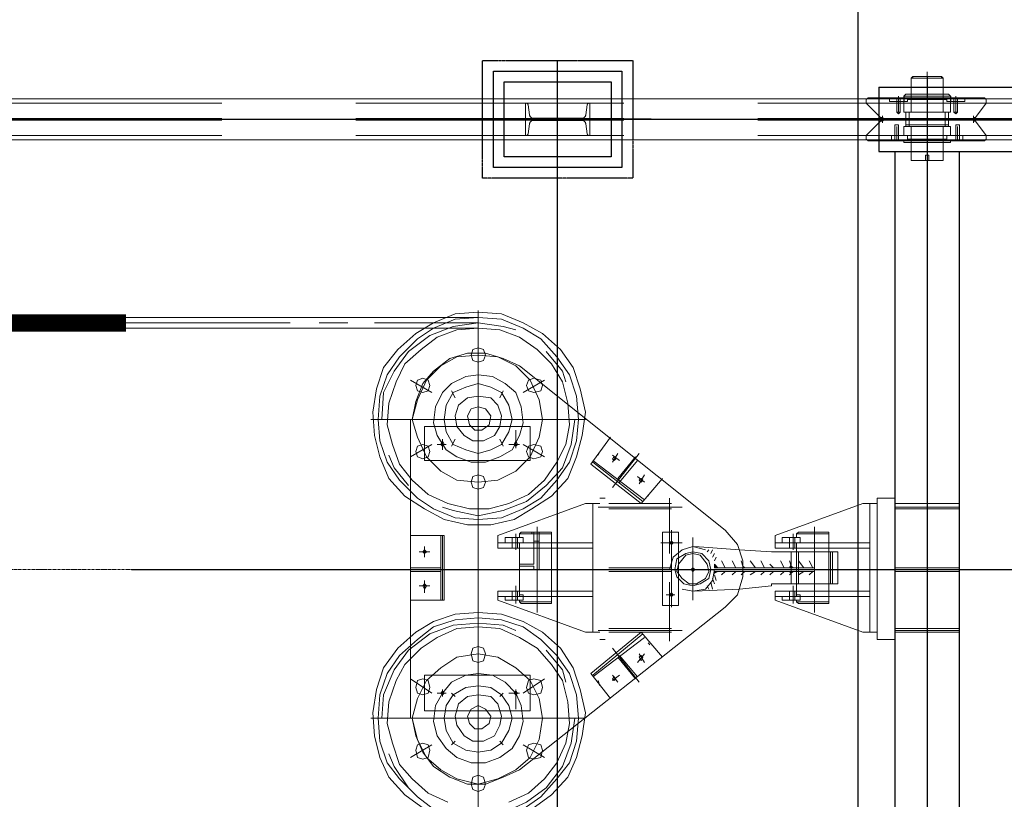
# Model space of a CAD drawing. Header units: inches. Extents: x -204116 to 930598, y -391373 to 256461.
# Tile 72 of 95: x -143268 to -140972, y 249246 to 251064. Entities that reach past the tile are written whole.
import ezdxf
from ezdxf.lldxf.tags import DXFTag

# ---------------------------------------------------------------- set-up
doc = ezdxf.new("R2010")
doc.units = ezdxf.units.IN
doc.header["$LTSCALE"] = 10
doc.header["$MEASUREMENT"] = 0
for name, pattern in [('CENTER', [2, 1.25, -0.25, 0.25, -0.25]), ('HIDDEN', [0.375, 0.25, -0.125]), ('PHANTOM', [2.5, 1.25, -0.25, 0.25, -0.25, 0.25, -0.25]), ('PHANTOM2', [1.25, 0.625, -0.125, 0.125, -0.125, 0.125, -0.125])]:
    doc.linetypes.add(name, pattern=pattern)
doc.layers.add('cen', color=2, linetype='CENTER2', lineweight=25)
doc.layers.add('P', color=5, linetype='PHANTOM2', lineweight=9)
doc.layers.add('FDN', color=8, linetype='PHANTOM')
doc.layers.add('H', color=3, linetype='HIDDEN')
tags = doc.linetypes.add('CENTER2', pattern=[1.125, 0.75, -0.125, 0.125, -0.125]).pattern_tags.tags
tags[10:11] = [DXFTag(74, 4), DXFTag(75, 0), DXFTag(340, '0'), DXFTag(46, 1.0), DXFTag(50, 0.0), DXFTag(44, 0.0), DXFTag(45, 0.0)]
tags[8:9] = [DXFTag(74, 4), DXFTag(75, 0), DXFTag(340, '0'), DXFTag(46, 1.0), DXFTag(50, 0.0), DXFTag(44, 0.0), DXFTag(45, 0.0)]
tags[6:7] = [DXFTag(74, 4), DXFTag(75, 0), DXFTag(340, '0'), DXFTag(46, 1.0), DXFTag(50, 0.0), DXFTag(44, 0.0), DXFTag(45, 0.0)]
tags[4:5] = [DXFTag(74, 4), DXFTag(75, 0), DXFTag(340, '0'), DXFTag(46, 1.0), DXFTag(50, 0.0), DXFTag(44, 0.0), DXFTag(45, 0.0)]

# ---------------------------------------------------------------- blocks, each defined once
blk = doc.blocks.new('TakeUp Plan')
at = {"layer": 'H', "linetype": 'Continuous'}
for points in [[(-1125.9, 4.2), (-1134.2, 4.2), (-1134.2, 12.5)], [(-954.9, 4.2), (-954.9, 12.5), (-959.1, 4.2)], [(-1125.9, -4.2), (-1134.2, -4.2), (-1134.2, -8.3)], [(-954.9, -4.2), (-954.9, -8.3), (-959.1, -4.2)]]:
    blk.add_hatch(color=0, dxfattribs=at).paths.add_polyline_path(points)
for p, q in [((-750.6, 1125, -2), (713, 1125, -2)), ((-750.6, 1125, -2), (-750.6, 975, -2)), ((-692.2, 1104.2, -2), (-692.2, 1091.7, -2)), ((-583.8, 1104.2, -2), (-583.8, 1091.7, -2)), ((-750.6, 975, -2), (713, 975, -2)), ((-713, 975, -2), (-713, -975, -2)), ((-563, 975, -2), (-563, -975, -2))]:
    blk.add_line(p, q)
at = {"color": 1}
blk.add_line((-1281.3, 1050, -2), (-1717.9, 1050, -2), dxfattribs=at)
at = {"color": 2, "elevation": -2}
blk.add_lwpolyline([(-1349.6, 937.5), (-1649.6, 937.5), (-1649.6, 1162.5), (-1349.6, 1162.5)], close=True, dxfattribs=at)
at = {"elevation": -2}
blk.add_lwpolyline([(-1374.6, 962.5), (-1624.6, 962.5), (-1624.6, 1137.5), (-1374.6, 1137.5)], close=True, dxfattribs=at)
at = {"layer": 'cen', "linetype": 'CENTER', "ltscale": 500}
for p, q in [((-1499.6, -1187.5, -2), (-1499.6, 1187.5, -2)), ((-638, 1150.1, -2), (-638, -1125, -2)), ((-5720.6, 1050, -2), (1175.4, 1050, -2))]:
    blk.add_line(p, q, dxfattribs=at)
at = {"layer": 'FDN', "ltscale": 0.03, "elevation": -2}
blk.add_lwpolyline([(-1324.6, 912.5), (-1674.6, 912.5), (-1674.6, 1187.5), (-1324.6, 1187.5)], close=True, dxfattribs=at)
at = {"layer": 'P', "color": 0, "linetype": 'Continuous', "elevation": -2}
for points in [[(-604.6, 1150.1), (-604.6, 1145.9), (-675.5, 1145.9), (-671.4, 1150.1), (-604.6, 1150.1)], [(-671.4, 1150.1), (-671.4, 1145.9), (-600.5, 1145.9), (-604.6, 1150.1), (-671.4, 1150.1)], [(-638, 1160.5), (-638, 939.5)], [(-638, 943.7), (-638, 1156.3)], [(-675.5, 1066.7), (-675.5, 1145.9)], [(-600.5, 1066.7), (-600.5, 1145.9)], [(-704.7, 1104.2), (-704.7, 1070.8)], [(-704.7, 1104.2), (-704.7, 1087.5)], [(-692.2, 1104.2), (-692.2, 1104.2), (-688, 1108.4)], [(-692.2, 1104.2), (-638, 1104.2)], [(-675.5, 1108.4), (-688, 1108.4)], [(-675.5, 1108.4), (-675.5, 1108.4), (-638, 1108.4)], [(-675.5, 1104.2), (-675.5, 1104.2), (-675.5, 1108.4), (-675.5, 1104.2), (-675.5, 1100), (-675.5, 1100), (-675.5, 1095.9)], [(-638, 1120.9), (-638, 983.3)], [(-638, 1120.9), (-638, 1075)], [(-638, 1120.9), (-638, 983.3)], [(-638, 1120.9), (-638, 1075)], [(-600.5, 1108.4), (-600.5, 1108.4), (-638, 1108.4)], [(-583.8, 1104.2), (-638, 1104.2)], [(-600.5, 1104.2), (-600.5, 1104.2), (-600.5, 1108.4), (-600.5, 1104.2), (-600.5, 1100), (-600.5, 1100), (-600.5, 1095.9)], [(-600.5, 1108.4), (-588, 1108.4)], [(-583.8, 1104.2), (-583.8, 1104.2), (-588, 1108.4)], [(-571.3, 1104.2), (-571.3, 1070.8)], [(-571.3, 1104.2), (-571.3, 1087.5)], [(-5720.6, 1097.5), (1171.4, 1097.5)], [(-779.8, 1095.9), (-775.6, 1100)], [(-779.8, 1087.5), (-779.8, 1095.9)], [(-746.4, 1054.2), (-779.8, 1087.5)], [(-725.6, 1100), (-775.6, 1100)], [(-771.4, 1100), (-638, 1100)], [(-725.6, 1100), (-725.6, 1091.7)], [(-725.6, 1100), (-725.6, 1095.9)], [(-725.6, 1100), (-725.6, 1091.7)], [(-721.4, 1100), (-725.6, 1100)], [(-725.6, 1091.7), (-700.6, 1091.7)], [(-696.4, 1100), (-721.4, 1100)], [(-721.4, 1091.7), (-708.9, 1091.7)], [(-708.9, 1100), (-708.9, 1091.7)], [(-708.9, 1091.7), (-692.2, 1091.7)], [(-708.9, 1091.7), (-708.9, 1066.7)], [(-708.9, 1091.7), (-708.9, 1066.7), (-708.9, 1066.7)], [(-704.7, 1091.7), (-704.7, 1066.7)], [(-700.6, 1100), (-700.6, 1091.7)], [(-700.6, 1091.7), (-700.6, 1066.7)], [(-700.6, 1091.7), (-688, 1091.7)], [(-692.2, 1091.7), (-692.2, 1087.5), (-692.2, 1091.7), (-692.2, 1087.5)], [(-692.2, 1070.8), (-692.2, 1087.5)], [(-692.2, 1087.5), (-692.2, 1066.7), (-688, 1066.7), (-688, 1066.7), (-688, 1066.7), (-692.2, 1066.7)], [(-638, 1087.5), (-692.2, 1087.5)], [(-683.9, 1091.7), (-688, 1091.7)], [(-683.9, 1095.9), (-683.9, 1091.7)], [(-683.9, 1095.9), (-683.9, 1095.9), (-675.5, 1095.9)], [(-638, 1095.9), (-675.5, 1095.9)], [(-638, 1100), (-504.6, 1100)], [(-638, 1095.9), (-600.5, 1095.9)], [(-638, 1087.5), (-583.8, 1087.5)], [(-592.1, 1095.9), (-592.1, 1095.9), (-600.5, 1095.9)], [(-592.1, 1095.9), (-592.1, 1091.7)], [(-592.1, 1091.7), (-588, 1091.7)], [(-575.5, 1091.7), (-588, 1091.7)], [(-583.8, 1087.5), (-583.8, 1066.7), (-588, 1066.7), (-588, 1066.7), (-588, 1066.7), (-583.8, 1066.7)], [(-583.8, 1091.7), (-583.8, 1087.5), (-583.8, 1091.7), (-583.8, 1087.5)], [(-567.1, 1091.7), (-583.8, 1091.7)], [(-583.8, 1070.8), (-583.8, 1087.5)], [(-575.5, 1100), (-575.5, 1091.7)], [(-575.5, 1091.7), (-575.5, 1066.7)], [(-550.4, 1091.7), (-575.5, 1091.7)], [(-571.3, 1091.7), (-571.3, 1066.7)], [(-567.1, 1100), (-567.1, 1091.7)], [(-554.6, 1091.7), (-567.1, 1091.7)], [(-567.1, 1091.7), (-567.1, 1066.7)], [(-567.1, 1091.7), (-567.1, 1066.7), (-567.1, 1066.7)], [(-550.4, 1100), (-550.4, 1091.7)], [(-550.4, 1100), (-550.4, 1095.9)], [(-550.4, 1100), (-550.4, 1091.7)], [(-525.4, 1054.2), (-500.4, 1087.5)], [(-504.6, 1100), (-500.4, 1095.9)], [(-500.4, 1095.9), (-500.4, 1087.5), (-500.4, 1087.5)], [(-742.3, 1058.3), (-742.3, 1041.7)], [(-742.3, 1041.7), (-742.3, 1058.3)], [(-708.9, 1066.7), (-700.6, 1066.7), (-704.7, 1062.5), (-708.9, 1066.7)], [(-692.2, 1016.6), (-692.2, 1033.3), (-688, 1033.3), (-688, 1037.5), (-688, 1066.7)], [(-638, 1066.7), (-692.2, 1066.7)], [(-638, 1066.7), (-688, 1066.7)], [(-679.7, 1033.3), (-679.7, 1066.7)], [(-638, 1066.7), (-679.7, 1066.7)], [(-638, 1066.7), (-675.5, 1066.7)], [(-638, 1058.3), (-638, 966.6), (-642.2, 966.6), (-633.8, 966.6)], [(-638, 1066.7), (-583.8, 1066.7)], [(-638, 1066.7), (-588, 1066.7)], [(-638, 1066.7), (-600.5, 1066.7)], [(-638, 1066.7), (-596.3, 1066.7)], [(-596.3, 1033.3), (-596.3, 1066.7)], [(-583.8, 1016.6), (-583.8, 1033.3), (-588, 1033.3), (-588, 1037.5), (-588, 1066.7)], [(-567.1, 1066.7), (-575.5, 1066.7), (-571.3, 1062.5), (-567.1, 1066.7)], [(-529.6, 1058.3), (-529.6, 1041.7)], [(-529.6, 1041.7), (-529.6, 1058.3)], [(-746.4, 1045.8), (-779.8, 1012.5)], [(-742.3, 1054.2), (-746.4, 1054.2)], [(-746.4, 1054.2), (-742.3, 1054.2)], [(-746.4, 1045.8), (-742.3, 1045.8)], [(-742.3, 1045.8), (-746.4, 1045.8)], [(-742.3, 1054.2), (-738.1, 1050), (-742.3, 1045.8)], [(-742.3, 1045.8), (-738.1, 1050), (-742.3, 1054.2)], [(-529.6, 1050), (-742.3, 1050)], [(-713.1, 1037.5), (-704.7, 1037.5), (-708.9, 1037.5), (-713.1, 1037.5)], [(-713.1, 1012.5), (-713.1, 1037.5)], [(-713.1, 1012.5), (-713.1, 1037.5), (-713.1, 1037.5)], [(-708.9, 1000), (-708.9, 1033.3)], [(-704.7, 1012.5), (-704.7, 1037.5)], [(-704.7, 1012.5), (-704.7, 1037.5)], [(-700.6, 1050), (-638, 1050)], [(-688, 1033.3), (-692.2, 1033.3)], [(-638, 1033.3), (-692.2, 1033.3), (-692.2, 1012.5)], [(-688, 1037.5), (-688, 1033.3)], [(-688, 1037.5), (-688, 1033.3)], [(-638, 1037.5), (-688, 1037.5)], [(-679.7, 1033.3), (-638, 1033.3)], [(-638, 1033.3), (-675.5, 1033.3)], [(-675.5, 954.1), (-675.5, 1033.3)], [(-638, 1037.5), (-588, 1037.5)], [(-638, 1033.3), (-583.8, 1033.3), (-583.8, 1012.5)], [(-638, 1033.3), (-600.5, 1033.3)], [(-596.3, 1033.3), (-638, 1033.3)], [(-600.5, 954.1), (-600.5, 1033.3)], [(-588, 1037.5), (-588, 1033.3)], [(-588, 1037.5), (-588, 1033.3)], [(-588, 1033.3), (-583.8, 1033.3)], [(-562.9, 1037.5), (-571.3, 1037.5), (-567.1, 1037.5), (-562.9, 1037.5)], [(-571.3, 1012.5), (-571.3, 1037.5)], [(-571.3, 1012.5), (-571.3, 1037.5)], [(-567.1, 1000), (-567.1, 1033.3)], [(-562.9, 1012.5), (-562.9, 1037.5)], [(-562.9, 1012.5), (-562.9, 1037.5), (-562.9, 1037.5)], [(-529.6, 1054.2), (-525.4, 1054.2)], [(-529.6, 1045.8), (-529.6, 1054.2)], [(-529.6, 1054.2), (-529.6, 1045.8)], [(-529.6, 1045.8), (-525.4, 1045.8)], [(-525.4, 1045.8), (-500.4, 1012.5)], [(-779.8, 1012.5), (-779.8, 1004.1)], [(-721.4, 1012.5), (-708.9, 1012.5)], [(-721.4, 1000), (-721.4, 1004.1), (-721.4, 1012.5), (-721.4, 1012.5), (-713.1, 1012.5)], [(-721.4, 1004.1), (-721.4, 1012.5), (-704.7, 1012.5)], [(-713.1, 1000), (-713.1, 1012.5)], [(-708.9, 1012.5), (-692.2, 1012.5)], [(-708.9, 1000), (-708.9, 1012.5)], [(-704.7, 1000), (-704.7, 1012.5)], [(-700.6, 1012.5), (-688, 1012.5)], [(-638, 1012.5), (-692.2, 1012.5)], [(-683.9, 1012.5), (-688, 1012.5)], [(-683.9, 1004.1), (-683.9, 1012.5)], [(-638, 1012.5), (-583.8, 1012.5)], [(-592.1, 1012.5), (-588, 1012.5)], [(-592.1, 1004.1), (-592.1, 1012.5)], [(-571.3, 1012.5), (-579.6, 1012.5)], [(-571.3, 1000), (-571.3, 1012.5)], [(-554.6, 1004.1), (-554.6, 1012.5), (-571.3, 1012.5)], [(-567.1, 1000), (-567.1, 1012.5)], [(-554.6, 1000), (-554.6, 1004.1), (-554.6, 1012.5), (-554.6, 1012.5), (-562.9, 1012.5)], [(-562.9, 1000), (-562.9, 1012.5)], [(-500.4, 1004.1), (-500.4, 1012.5), (-500.4, 1012.5)], [(-5720.6, 1002.5), (1171.4, 1002.5)], [(-779.8, 1004.1), (-775.6, 1000)], [(-725.6, 1000), (-775.6, 1000)], [(-725.6, 1000), (-504.6, 1000)], [(-692.2, 1000), (-692.2, 995.8), (-688, 995.8)], [(-675.5, 995.8), (-688, 995.8)], [(-675.5, 1000), (-675.5, 1004.1), (-683.9, 1004.1)], [(-638, 1004.1), (-675.5, 1004.1)], [(-675.5, 1000), (-675.5, 995.8), (-675.5, 995.8), (-675.5, 995.8)], [(-675.5, 995.8), (-675.5, 995.8), (-638, 995.8)], [(-638, 1004.1), (-600.5, 1004.1)], [(-600.5, 995.8), (-600.5, 995.8), (-638, 995.8)], [(-600.5, 1000), (-600.5, 1004.1), (-592.1, 1004.1)], [(-600.5, 1000), (-600.5, 995.8), (-600.5, 995.8), (-600.5, 995.8)], [(-600.5, 995.8), (-588, 995.8)], [(-583.8, 1000), (-583.8, 995.8), (-588, 995.8)], [(-579.6, 1000), (-554.6, 1000)], [(-554.6, 1004.1), (-554.6, 1000)], [(-504.6, 1000), (-500.4, 1004.1)], [(-642.2, 954.1), (-642.2, 966.6)], [(-633.8, 954.1), (-633.8, 966.6)], [(-675.5, 954.1), (-671.4, 954.1), (-638, 954.1)], [(-642.2, 954.1), (-642.2, 954.1), (-642.2, 954.1), (-642.2, 954.1), (-633.8, 954.1), (-633.8, 954.1)], [(-633.8, 954.1), (-642.2, 954.1)], [(-600.5, 954.1), (-604.6, 954.1), (-638, 954.1)], [(-1684.7, 600.5), (-1630.5, 596.3), (-1580.4, 575.5), (-1534.6, 550.4), (-1492.9, 512.9), (-1463.7, 471.2), (-1447, 421.2), (-1434.5, 367), (-1442.8, 312.7), (-1455.3, 262.7), (-1476.2, 212.7), (-1513.7, 171), (-1559.6, 141.8), (-1601.3, 116.8), (-1655.5, 104.2), (-1709.7, 104.2), (-1763.9, 116.8), (-1809.8, 141.8), (-1855.6, 171), (-1893.2, 212.7), (-1914, 262.7), (-1926.5, 312.7), (-1930.7, 367), (-1922.4, 421.2), (-1905.7, 471.2), (-1872.3, 512.9), (-1830.6, 550.4), (-1788.9, 575.5), (-1738.9, 596.3), (-1684.7, 600.5)], [(-1684.7, 100.1), (-1684.7, 604.6)], [(-1684.7, 588), (-2506.6, 588)], [(-2123.5, 575.5), (-2506.6, 575.5)], [(-1989.1, 575.5), (-2055.8, 575.5)], [(-1684.7, 575.5), (-1926.5, 575.5)], [(-1684.7, 588), (-1630.5, 583.8), (-1580.4, 562.9), (-1538.7, 537.9), (-1501.2, 496.2), (-1472, 454.5), (-1455.3, 404.5), (-1451.2, 350.3), (-1455.3, 300.2), (-1472, 250.2), (-1501.2, 208.5), (-1538.7, 166.8), (-1580.4, 141.8), (-1630.5, 120.9), (-1684.7, 116.8), (-1738.9, 120.9), (-1788.9, 141.8), (-1826.4, 166.8), (-1868.1, 208.5), (-1897.3, 250.2), (-1914, 300.2), (-1918.2, 350.3), (-1914, 404.5), (-1897.3, 454.5), (-1868.1, 496.2), (-1826.4, 537.9), (-1788.9, 562.9), (-1738.9, 583.8), (-1684.7, 588)], [(-1909.8, 350.3), (-1905.7, 412.8), (-1880.7, 462.9), (-1847.3, 508.7), (-1797.3, 546.3), (-1743.1, 567.1), (-1684.7, 575.5), (-1626.3, 567.1), (-1597.1, 558.8)], [(-1684.7, 562.9), (-2506.6, 562.9)], [(-1684.7, 562.9), (-1634.6, 558.8), (-1588.8, 542.1), (-1547.1, 512.9), (-1513.7, 479.5), (-1488.7, 437.8), (-1476.2, 387.8), (-1472, 337.8), (-1480.3, 291.9), (-1501.2, 250.2), (-1530.4, 208.5), (-1567.9, 175.1), (-1613.8, 154.3), (-1659.7, 141.8), (-1705.5, 141.8), (-1755.6, 154.3), (-1801.4, 175.1), (-1839, 208.5), (-1868.1, 246), (-1884.8, 291.9), (-1897.3, 337.8), (-1893.2, 387.8), (-1876.5, 437.8), (-1855.6, 479.5), (-1818.1, 512.9), (-1780.6, 542.1), (-1734.7, 558.8), (-1684.7, 562.9)], [(-1684.7, 533.8), (-1684.7, 475.4)], [(-1684.7, 517.1), (-1672.2, 512.9), (-1668, 500.4), (-1672.2, 487.9), (-1684.7, 483.7), (-1697.2, 487.9), (-1701.4, 500.4), (-1697.2, 512.9), (-1684.7, 517.1)], [(-1526.2, 508.7), (-1488.7, 462.9), (-1480.3, 437.8)], [(-1839, 350.3), (-1830.6, 392), (-1813.9, 433.7), (-1788.9, 462.9), (-1751.4, 492.1), (-1709.7, 504.6), (-1668, 504.6), (-1626.3, 492.1), (-1588.8, 475.4)], [(-1839, 350.3), (-1826.4, 396.1), (-1805.6, 442), (-1772.2, 475.4), (-1734.7, 496.2), (-1684.7, 500.4), (-1638.8, 496.2), (-1597.1, 475.4), (-1563.7, 442), (-1542.9, 396.1), (-1534.6, 350.3), (-1542.9, 308.6), (-1563.7, 262.7), (-1597.1, 229.3), (-1638.8, 208.5), (-1684.7, 204.3), (-1734.7, 208.5), (-1772.2, 229.3), (-1805.6, 262.7), (-1826.4, 308.6), (-1839, 350.3)], [(-1684.7, 429.5), (-1684.7, 462.9)], [(-1684.7, 429.5), (-1684.7, 462.9)], [(-1109.2, 91.7), (-1588.8, 475.4)], [(-1843.1, 442), (-1793.1, 412.8)], [(-1813.9, 446.2), (-1801.4, 442), (-1797.3, 429.5), (-1801.4, 417), (-1813.9, 412.8), (-1826.4, 417), (-1830.6, 429.5), (-1826.4, 442), (-1813.9, 446.2)], [(-1684.7, 454.5), (-1651.3, 450.4), (-1622.1, 433.7), (-1597.1, 412.8), (-1584.6, 379.5), (-1580.4, 341.9), (-1588.8, 312.7), (-1605.4, 279.4), (-1634.6, 262.7), (-1668, 250.2), (-1701.4, 250.2), (-1734.7, 262.7), (-1759.7, 279.4), (-1780.6, 312.7), (-1788.9, 341.9), (-1784.7, 379.5), (-1768.1, 412.8), (-1747.2, 433.7), (-1713.9, 450.4), (-1684.7, 454.5)], [(-1530.4, 442), (-1580.4, 412.8)], [(-1555.4, 446.2), (-1538.7, 442), (-1534.6, 429.5), (-1538.7, 417), (-1555.4, 412.8), (-1567.9, 417), (-1572.1, 429.5), (-1567.9, 442), (-1555.4, 446.2)], [(-1763.9, 350.3), (-1759.7, 383.6), (-1743.1, 412.8), (-1713.9, 425.3), (-1684.7, 433.7), (-1655.5, 425.3), (-1630.5, 412.8), (-1613.8, 383.6), (-1605.4, 350.3), (-1613.8, 321.1), (-1630.5, 291.9), (-1655.5, 279.4), (-1684.7, 271), (-1713.9, 279.4), (-1743.1, 291.9), (-1759.7, 321.1), (-1763.9, 350.3)], [(-1738.9, 400.3), (-1747.2, 417)], [(-1634.6, 400.3), (-1626.3, 417)], [(-1684.7, 404.5), (-1655.5, 400.3), (-1638.8, 383.6), (-1630.5, 358.6), (-1634.6, 333.6), (-1647.1, 312.7), (-1672.2, 300.2), (-1697.2, 300.2), (-1718, 312.7), (-1734.7, 333.6), (-1738.9, 358.6), (-1730.5, 383.6), (-1709.7, 400.3), (-1684.7, 404.5)], [(-1684.7, 379.5), (-1668, 375.3), (-1655.5, 358.6), (-1659.7, 337.8), (-1676.3, 325.3), (-1693, 325.3), (-1705.5, 337.8), (-1709.7, 358.6), (-1701.4, 375.3), (-1684.7, 379.5)], [(-1434.5, 350.3), (-1684.7, 350.3), (-1934.9, 350.3)], [(-1843.1, 350.3), (-1843.1, -346.1)], [(-1459.5, 350.3), (-1467.8, 291.9), (-1488.7, 237.7), (-1526.2, 196), (-1572.1, 158.5), (-1626.3, 137.6), (-1684.7, 125.1), (-1743.1, 137.6), (-1768.1, 145.9)], [(-1809.8, 333.6), (-1809.8, 254.4)], [(-1809.8, 333.6), (-1563.7, 333.6), (-1563.7, 254.4), (-1809.8, 254.4)], [(-1597.1, 283.6), (-1597.1, 325.3)], [(-1768.1, 300.2), (-1763.9, 291.9), (-1768.1, 287.7), (-1772.2, 291.9), (-1768.1, 300.2)], [(-1768.1, 279.4), (-1768.1, 304.4)], [(-1738.9, 304.4), (-1747.2, 287.7)], [(-1634.6, 304.4), (-1626.3, 287.7)], [(-1597.1, 300.2), (-1592.9, 291.9), (-1597.1, 287.7), (-1601.3, 291.9), (-1597.1, 300.2)], [(-1422, 246), (-1376.1, 308.6)], [(-1843.1, 262.7), (-1793.1, 291.9)], [(-1813.9, 291.9), (-1801.4, 287.7), (-1797.3, 275.2), (-1801.4, 262.7), (-1813.9, 258.5), (-1826.4, 262.7), (-1830.6, 275.2), (-1826.4, 287.7), (-1813.9, 291.9)], [(-1759.7, 291.9), (-1780.6, 291.9)], [(-1588.8, 291.9), (-1613.8, 291.9)], [(-1530.4, 262.7), (-1580.4, 291.9)], [(-1555.4, 291.9), (-1538.7, 287.7), (-1534.6, 275.2), (-1538.7, 262.7), (-1555.4, 258.5), (-1567.9, 262.7), (-1572.1, 275.2), (-1567.9, 287.7), (-1555.4, 291.9)], [(-1847.3, 196), (-1880.7, 237.7), (-1893.2, 266.9)], [(-1296.9, 162.6), (-1417.8, 254.4)], [(-1401.1, 275.2), (-1405.3, 266.9)], [(-1371.9, 191.8), (-1309.4, 271)], [(-1371.9, 250.2), (-1359.4, 271)], [(-1371.9, 266.9), (-1355.2, 254.4)], [(-1367.8, 262.7), (-1363.6, 258.5), (-1367.8, 254.4), (-1371.9, 258.5), (-1367.8, 262.7)], [(-1359.4, 212.7), (-1317.7, 262.7)], [(-1355.2, 204.3), (-1313.5, 254.4)], [(-1305.2, 154.3), (-1422, 246)], [(-1301, 158.5), (-1417.8, 250.2)], [(-1684.7, 221), (-1672.2, 216.8), (-1668, 204.3), (-1672.2, 191.8), (-1684.7, 187.6), (-1697.2, 191.8), (-1701.4, 204.3), (-1697.2, 216.8), (-1684.7, 221)], [(-1684.7, 171), (-1684.7, 229.3)], [(-1296.9, 204.3), (-1313.5, 216.8)], [(-1309.4, 200.2), (-1296.9, 221)], [(-1305.2, 212.7), (-1301, 208.5), (-1305.2, 204.3), (-1309.4, 208.5), (-1305.2, 212.7)], [(-1305.2, 154.3), (-1255.2, 212.7)], [(-1684.7, 179.3), (-1684.7, -175.1)], [(-1388.6, 166.8), (-1401.1, 166.8)], [(-1284.4, 179.3), (-1288.5, 171)], [(-1238.5, 166.8), (-1238.5, 37.5)], [(-713, 166.8), (-754.8, 166.8)], [(-754.8, 166.8), (-754.8, -162.6)], [(-713, 166.8), (-713, -162.6)], [(-1638.8, 79.2), (-1434.5, 154.3)], [(-1417.8, 154.3), (-1434.5, 154.3)], [(-1417.8, 154.3), (-1401.1, 154.3)], [(-1417.8, 154.3), (-1417.8, -145.9)], [(-1209.3, 145.9), (-1405.3, 145.9)], [(-1234.3, 154.3), (-1380.3, 154.3)], [(-1234.3, 141.8), (-1380.3, 141.8)], [(-992.5, 79.2), (-788.1, 154.3)], [(-771.4, 154.3), (-788.1, 154.3)], [(-771.4, 154.3), (-754.8, 154.3)], [(-771.4, 154.3), (-771.4, -145.9)], [(-563, 154.3), (-713, 154.3)], [(-562.9, 145.9), (-713, 145.9)], [(-563, 141.8), (-713, 141.8)], [(-1547.1, 100.1), (-1547.1, -100.1)], [(-900.7, 100.1), (-900.7, -100.1)], [(-1763.9, 79.2), (-1843.1, 79.2)], [(-1801.4, -70.9), (-1843.1, -70.9), (-1843.1, 79.2)], [(-1801.4, 79.2), (-1793.1, 79.2)], [(-1772.2, 79.2), (-1772.2, -70.9)], [(-1768.1, 79.2), (-1768.1, -70.9)], [(-1763.9, 79.2), (-1763.9, -70.9)], [(-1638.8, 79.2), (-1638.8, 50)], [(-1622.1, 62.5), (-1622.1, 75.1), (-1580.4, 75.1), (-1580.4, 62.5), (-1622.1, 62.5)], [(-1605.4, 62.5), (-1605.4, 75.1)], [(-1597.1, 83.4), (-1597.1, 54.2)], [(-1597.1, 79.2), (-1597.1, 45.9)], [(-1597.1, 79.2), (-1597.1, 45.9)], [(-1592.9, 62.5), (-1592.9, 75.1)], [(-1513.7, 87.6), (-1584.6, 87.6), (-1588.8, 83.4), (-1513.7, 83.4)], [(-1588.8, 83.4), (-1588.8, 75.1), (-1580.4, 75.1)], [(-1580.4, 75.1), (-1580.4, 62.5), (-1588.8, 62.5), (-1588.8, -58.4)], [(-1559.6, 87.6), (-1542.9, 87.6)], [(-1559.6, 87.6), (-1559.6, 83.4)], [(-1542.9, 83.4), (-1559.6, 83.4)], [(-1555.4, 87.6), (-1555.4, 12.5)], [(-1555.4, 83.4), (-1555.4, 66.7)], [(-1547.1, -83.4), (-1547.1, 91.7)], [(-1542.9, 87.6), (-1542.9, 0)], [(-1542.9, 87.6), (-1542.9, 83.4), (-1542.9, 87.6)], [(-1542.9, 83.4), (-1542.9, 66.7)], [(-1513.7, 87.6), (-1513.7, 83.4)], [(-1513.7, -75.1), (-1513.7, 83.4)], [(-1255.2, -83.4), (-1255.2, 87.6)], [(-1217.6, 87.6), (-1255.2, 87.6)], [(-1234.3, -87.6), (-1234.3, 91.7)], [(-1234.3, 37.5), (-1234.3, 75.1)], [(-1217.6, -83.4), (-1217.6, 87.6)], [(-1184.3, -70.9), (-1184.3, 75.1)], [(-1184.3, -70.9), (-1184.3, 75.1)], [(-1109.2, 91.7), (-1080, 58.4), (-1067.5, 20.8), (-1067.5, -16.7), (-1080, -58.4), (-1109.2, -87.6)], [(-992.5, 79.2), (-992.5, 50)], [(-975.8, 62.5), (-975.8, 75.1), (-934.1, 75.1), (-934.1, 62.5), (-975.8, 62.5)], [(-959.1, 62.5), (-959.1, 75.1)], [(-950.8, 83.4), (-950.8, 54.2)], [(-950.8, 79.2), (-950.8, 45.9)], [(-950.8, 79.2), (-950.8, 45.9)], [(-946.6, 62.5), (-946.6, 75.1)], [(-867.4, 87.6), (-938.2, 87.6), (-942.4, 83.4), (-867.4, 83.4)], [(-942.4, 83.4), (-942.4, 75.1), (-934.1, 75.1)], [(-934.1, 75.1), (-934.1, 62.5), (-942.4, 62.5), (-942.4, -58.4)], [(-900.7, -87.6), (-900.7, 87.6)], [(-867.4, 87.6), (-867.4, 83.4)], [(-867.4, -75.1), (-867.4, 83.4)], [(-1809.8, 54.2), (-1809.8, 29.2)], [(-1417.8, 62.5), (-1638.8, 62.5)], [(-1417.8, 50), (-1638.8, 50)], [(-1605.4, 62.5), (-1605.4, 50)], [(-1605.4, 62.5), (-1605.4, 50)], [(-1592.9, 62.5), (-1592.9, 50)], [(-1592.9, 62.5), (-1592.9, 50)], [(-1588.8, 62.5), (-1588.8, 50)], [(-1542.9, 66.7), (-1555.4, 66.7)], [(-1513.7, 62.5), (-1513.7, 50)], [(-1209.3, 62.5), (-1259.3, 62.5)], [(-1226, 62.5), (-1242.7, 62.5)], [(-1234.3, 66.7), (-1230.1, 62.5), (-1234.3, 58.4), (-1238.5, 62.5), (-1234.3, 66.7)], [(-1234.3, 66.7), (-1230.1, 62.5), (-1234.3, 58.4), (-1238.5, 62.5), (-1234.3, 66.7)], [(-1238.5, 0), (-1230.1, 29.2), (-1209.3, 45.9), (-1184.3, 54.2), (-1155.1, 45.9)], [(-1075.9, 45.9), (-1180.1, 54.2)], [(-771.4, 62.5), (-992.5, 62.5)], [(-771.4, 50), (-992.5, 50)], [(-959.1, 62.5), (-959.1, 50)], [(-959.1, 62.5), (-959.1, 50)], [(-946.6, 62.5), (-946.6, 50)], [(-946.6, 62.5), (-946.6, 50)], [(-942.4, 62.5), (-942.4, 50)], [(-900.7, -50), (-900.7, 50)], [(-867.4, 62.5), (-867.4, 50)], [(-1797.3, 41.7), (-1822.3, 41.7)], [(-1809.8, 45.9), (-1805.6, 41.7), (-1809.8, 37.5), (-1813.9, 41.7), (-1809.8, 45.9)], [(-1184.3, 41.7), (-1163.4, 37.5), (-1146.7, 20.8), (-1142.6, 0), (-1146.7, -20.8), (-1167.6, -33.4), (-1184.3, -37.5), (-1205.1, -33.4), (-1221.8, -16.7), (-1226, 0), (-1221.8, 25), (-1201, 37.5), (-1184.3, 41.7)], [(-1184.3, 37.5), (-1167.6, 33.4), (-1150.9, 12.5), (-1146.7, -4.2), (-1155.1, -20.8), (-1175.9, -33.4), (-1192.6, -33.4), (-1209.3, -20.8), (-1221.8, -4.2), (-1217.6, 12.5), (-1201, 33.4), (-1184.3, 37.5)], [(-1217.6, 25), (-1217.6, -20.8)], [(-1150.9, 41.7), (-1146.7, 45.9)], [(-1142.6, 37.5), (-1138.4, 45.9)], [(-1138.4, 29.2), (-1134.2, 37.5)], [(-1134.2, 20.8), (-1130.1, 29.2)], [(-1000.8, 41.7), (-1075.9, 45.9)], [(-1000.8, -37.5), (-1000.8, -33.4), (-954.9, -33.4), (-954.9, 0), (-954.9, 41.7)], [(-954.9, 41.7), (-1000.8, 41.7), (-1000.8, 41.7)], [(-954.9, 41.7), (-846.5, 41.7)], [(-942.4, 41.7), (-942.4, -33.4)], [(-938.2, 41.7), (-938.2, -33.4)], [(-863.2, -33.4), (-863.2, 41.7)], [(-859, -33.4), (-859, 41.7)], [(-846.5, 41.7), (-846.5, 0)], [(-1772.2, 4.2), (-1843.1, 4.2)], [(-1555.4, 12.5), (-1588.8, 12.5)], [(-1555.4, 8.3), (-1588.8, 8.3)], [(-1555.4, 0), (-1542.9, 0), (-1547.1, 0), (-1555.4, 0), (-1555.4, 8.3)], [(-1234.3, 4.2), (-1380.3, 4.2)], [(-1184.3, 4.2), (-1180.1, 0), (-1184.3, -4.2), (-1188.4, 0), (-1184.3, 4.2)], [(-1125.9, 4.2), (-1134.2, 4.2), (-1134.2, 12.5), (-1125.9, 4.2)], [(-1130.1, 4.2), (-1134.2, 8.3)], [(-1067.5, 4.2), (-1134.2, 4.2)], [(-1109.2, 4.2), (-1117.6, 20.8)], [(-1084.2, 4.2), (-1092.5, 20.8)], [(-1063.3, 4.2), (-1067.5, 8.3), (-1071.7, 20.8)], [(-1067.5, 4.2), (-900.7, 4.2), (-900.7, -4.2), (-900.7, 4.2)], [(-1038.3, 4.2), (-1050.8, 20.8)], [(-1017.5, 4.2), (-1025.8, 20.8)], [(-996.6, 4.2), (-1005, 12.5)], [(-971.6, 4.2), (-979.9, 20.8)], [(-950.8, 4.2), (-954.9, 8.3), (-959.1, 20.8)], [(-954.9, 4.2), (-954.9, 12.5), (-959.1, 4.2), (-954.9, 4.2)], [(-925.7, 4.2), (-938.2, 20.8)], [(-904.9, 4.2), (-913.2, 20.8)], [(-563, 4.2), (-713, 4.2)], [(-1246.8, 0), (-1901.5, 0)], [(-1747.2, 0), (-1876.5, 0)], [(-1772.2, -4.2), (-1843.1, -4.2)], [(-1338.6, 0), (-1647.1, 0)], [(-946.6, 0), (-1613.8, 0)], [(-1234.3, -4.2), (-1380.3, -4.2)], [(-1255.2, 0), (-838.2, 0)], [(-1138.4, 0), (-1238.5, 0)], [(-1134.2, 0), (-1138.4, -25), (-1155.1, -45.9), (-1184.3, -50), (-1209.3, -45.9)], [(-1138.4, -20.8), (-1134.2, -33.4)], [(-1130.1, -4.2), (-1134.2, -8.3)], [(-1067.5, -4.2), (-1134.2, -4.2)], [(-1125.9, -4.2), (-1134.2, -4.2), (-1134.2, -8.3), (-1125.9, -4.2)], [(-1134.2, -12.5), (-1130.1, -25)], [(-1109.2, -4.2), (-1117.6, -12.5)], [(-1084.2, -4.2), (-1092.5, -12.5)], [(-1063.3, -4.2), (-1067.5, -8.3), (-1071.7, -12.5)], [(-1067.5, -4.2), (-900.7, -4.2)], [(-1038.3, -4.2), (-1050.8, -12.5)], [(-1017.5, -4.2), (-1025.8, -12.5)], [(-996.6, -4.2), (-1005, -12.5)], [(-692.2, 0), (-1000.8, 0)], [(-854.8, 0), (-992.5, 0)], [(-971.6, -4.2), (-979.9, -12.5)], [(-950.8, -4.2), (-954.9, -8.3), (-959.1, -12.5)], [(-954.9, -4.2), (-954.9, -8.3), (-959.1, -4.2), (-954.9, -4.2)], [(-925.7, -4.2), (-938.2, -12.5)], [(-904.9, -4.2), (-913.2, -12.5)], [(-846.5, -33.4), (-846.5, 0)], [(-563, -4.2), (-713, -4.2)], [(-1797.3, -37.5), (-1822.3, -37.5)], [(-1809.8, -33.4), (-1805.6, -37.5), (-1809.8, -45.9), (-1813.9, -37.5), (-1809.8, -33.4)], [(-1809.8, -54.2), (-1809.8, -25)], [(-1597.1, -70.9), (-1597.1, -37.5)], [(-1597.1, -70.9), (-1597.1, -37.5)], [(-1238.5, -29.2), (-1238.5, -166.8)], [(-1234.3, -70.9), (-1234.3, -29.2)], [(-1075.9, -45.9), (-1180.1, -50)], [(-1150.9, -37.5), (-1146.7, -45.9)], [(-1142.6, -29.2), (-1138.4, -45.9)], [(-1000.8, -37.5), (-1075.9, -45.9)], [(-954.9, -33.4), (-846.5, -33.4)], [(-950.8, -70.9), (-950.8, -37.5)], [(-950.8, -70.9), (-950.8, -37.5)], [(-1417.8, -50), (-1638.8, -50), (-1638.8, -70.9)], [(-1417.8, -62.5), (-1638.8, -62.5)], [(-1622.1, -62.5), (-1622.1, -70.9), (-1580.4, -70.9), (-1580.4, -62.5), (-1622.1, -62.5)], [(-1605.4, -62.5), (-1605.4, -50)], [(-1605.4, -62.5), (-1605.4, -70.9)], [(-1597.1, -79.2), (-1597.1, -54.2)], [(-1592.9, -62.5), (-1592.9, -50)], [(-1592.9, -62.5), (-1592.9, -70.9)], [(-1588.8, -62.5), (-1588.8, -50)], [(-1588.8, -58.4), (-1588.8, -50)], [(-1580.4, -58.4), (-1588.8, -58.4)], [(-1580.4, -58.4), (-1580.4, -70.9)], [(-1513.7, -62.5), (-1513.7, -50)], [(-1226, -58.4), (-1246.8, -58.4)], [(-1226, -58.4), (-1242.7, -58.4)], [(-1234.3, -54.2), (-1230.1, -58.4), (-1234.3, -62.5), (-1238.5, -58.4), (-1234.3, -54.2)], [(-1234.3, -54.2), (-1230.1, -58.4), (-1234.3, -62.5), (-1238.5, -58.4), (-1234.3, -54.2)], [(-771.4, -50), (-992.5, -50), (-992.5, -70.9)], [(-771.4, -62.5), (-992.5, -62.5)], [(-975.8, -62.5), (-975.8, -70.9), (-934.1, -70.9), (-934.1, -62.5), (-975.8, -62.5)], [(-959.1, -62.5), (-959.1, -50)], [(-959.1, -62.5), (-959.1, -70.9)], [(-950.8, -79.2), (-950.8, -54.2)], [(-946.6, -62.5), (-946.6, -50)], [(-946.6, -62.5), (-946.6, -70.9)], [(-942.4, -62.5), (-942.4, -50)], [(-942.4, -58.4), (-942.4, -50)], [(-934.1, -58.4), (-942.4, -58.4)], [(-934.1, -58.4), (-934.1, -70.9)], [(-867.4, -62.5), (-867.4, -50)], [(-1801.4, -70.9), (-1763.9, -70.9)], [(-1638.8, -70.9), (-1434.5, -145.9)], [(-1513.7, -75.1), (-1588.8, -75.1), (-1588.8, -70.9), (-1580.4, -70.9)], [(-1584.6, -79.2), (-1588.8, -75.1)], [(-1109.2, -87.6), (-1588.8, -467)], [(-1584.6, -79.2), (-1513.7, -79.2)], [(-1513.7, -79.2), (-1513.7, -75.1)], [(-1217.6, -83.4), (-1255.2, -83.4)], [(-992.5, -70.9), (-788.1, -145.9)], [(-867.4, -75.1), (-942.4, -75.1), (-942.4, -70.9), (-934.1, -70.9)], [(-938.2, -79.2), (-942.4, -75.1)], [(-938.2, -79.2), (-867.4, -79.2)], [(-867.4, -79.2), (-867.4, -75.1)], [(-1684.7, -100.1), (-1630.5, -104.2), (-1580.4, -120.9), (-1534.6, -145.9), (-1492.9, -183.5), (-1463.7, -229.3), (-1447, -279.4), (-1434.5, -333.6), (-1442.8, -387.8), (-1455.3, -437.8), (-1476.2, -483.7), (-1513.7, -525.4), (-1559.6, -558.8)], [(-1809.8, -558.8), (-1855.6, -525.4), (-1893.2, -483.7), (-1914, -437.8), (-1926.5, -387.8), (-1930.7, -333.6), (-1922.4, -279.4), (-1905.7, -229.3), (-1872.3, -183.5), (-1830.6, -145.9), (-1788.9, -120.9), (-1738.9, -104.2), (-1684.7, -100.1)], [(-1684.7, -112.6), (-1630.5, -116.8), (-1580.4, -133.4), (-1538.7, -162.6), (-1501.2, -200.2), (-1472, -241.9), (-1455.3, -291.9), (-1451.2, -346.1), (-1455.3, -400.3), (-1472, -450.4), (-1501.2, -487.9), (-1538.7, -529.6), (-1580.4, -558.8)], [(-1788.9, -558.8), (-1826.4, -529.6), (-1868.1, -487.9), (-1897.3, -450.4), (-1914, -400.3), (-1918.2, -346.1), (-1914, -291.9), (-1897.3, -241.9), (-1868.1, -200.2), (-1826.4, -162.6), (-1788.9, -133.4), (-1738.9, -116.8), (-1684.7, -112.6)], [(-1684.7, -100.1), (-1684.7, -596.3)], [(-1909.8, -346.1), (-1905.7, -291.9), (-1880.7, -233.5), (-1847.3, -187.6), (-1797.3, -150.1), (-1743.1, -129.3), (-1684.7, -125.1), (-1626.3, -129.3), (-1597.1, -141.8)], [(-1684.7, -133.4), (-1634.6, -137.6), (-1588.8, -158.5), (-1547.1, -183.5), (-1513.7, -221), (-1488.7, -258.5), (-1476.2, -308.6), (-1472, -358.6), (-1480.3, -404.5), (-1501.2, -450.4), (-1530.4, -487.9), (-1567.9, -521.2), (-1613.8, -542.1)], [(-1755.6, -542.1), (-1801.4, -521.2), (-1839, -487.9), (-1868.1, -454.5), (-1884.8, -404.5), (-1897.3, -358.6), (-1893.2, -308.6), (-1876.5, -258.5), (-1855.6, -221), (-1818.1, -183.5), (-1780.6, -158.5), (-1734.7, -137.6), (-1684.7, -133.4)], [(-1234.3, -137.6), (-1380.3, -137.6)], [(-563, -137.6), (-713, -137.6)], [(-1417.8, -145.9), (-1434.5, -145.9)], [(-1305.2, -145.9), (-1422, -241.9)], [(-1401.1, -145.9), (-1417.8, -145.9)], [(-1417.8, -145.9), (-1401.1, -145.9)], [(-1301, -150.1), (-1417.8, -246)], [(-1296.9, -158.5), (-1417.8, -250.2)], [(-1209.3, -141.8), (-1405.3, -141.8)], [(-1234.3, -145.9), (-1380.3, -145.9)], [(-1305.2, -145.9), (-1255.2, -204.3)], [(-771.4, -145.9), (-788.1, -145.9)], [(-754.8, -145.9), (-771.4, -145.9)], [(-771.4, -145.9), (-754.8, -145.9)], [(-562.9, -141.8), (-713, -141.8)], [(-563, -145.9), (-713, -145.9)], [(-1684.7, -179.3), (-1672.2, -183.5), (-1668, -196), (-1672.2, -212.7), (-1684.7, -216.8), (-1697.2, -212.7), (-1701.4, -196), (-1697.2, -183.5), (-1684.7, -179.3)], [(-1684.7, -166.8), (-1684.7, -229.3)], [(-1388.6, -162.6), (-1401.1, -162.6)], [(-1371.9, -183.5), (-1309.4, -262.7)], [(-1284.4, -175.1), (-1288.5, -171)], [(-713, -162.6), (-754.8, -162.6)], [(-1839, -346.1), (-1826.4, -300.2), (-1805.6, -258.5), (-1772.2, -229.3), (-1734.7, -204.3), (-1684.7, -196), (-1638.8, -204.3), (-1597.1, -229.3), (-1563.7, -258.5), (-1542.9, -300.2), (-1534.6, -346.1), (-1542.9, -396.1), (-1563.7, -437.8), (-1597.1, -467), (-1638.8, -487.9), (-1684.7, -500.4), (-1734.7, -487.9), (-1772.2, -467), (-1805.6, -437.8), (-1826.4, -396.1), (-1839, -346.1)], [(-1526.2, -187.6), (-1488.7, -233.5), (-1480.3, -262.7)], [(-1359.4, -204.3), (-1317.7, -254.4)], [(-1355.2, -200.2), (-1313.5, -250.2)], [(-1296.9, -196), (-1313.5, -216.8)], [(-1309.4, -196), (-1296.9, -216.8)], [(-1305.2, -200.2), (-1301, -204.3), (-1305.2, -212.7), (-1309.4, -204.3), (-1305.2, -200.2)], [(-1809.8, -329.4), (-1809.8, -246)], [(-1809.8, -329.4), (-1563.7, -329.4), (-1563.7, -246), (-1809.8, -246)], [(-1684.7, -241.9), (-1651.3, -246), (-1622.1, -262.7), (-1597.1, -287.7), (-1584.6, -316.9), (-1580.4, -354.4), (-1588.8, -387.8), (-1605.4, -417), (-1634.6, -437.8), (-1668, -450.4), (-1701.4, -450.4), (-1734.7, -437.8), (-1759.7, -417), (-1780.6, -387.8), (-1788.9, -354.4), (-1784.7, -316.9), (-1768.1, -287.7), (-1747.2, -262.7), (-1713.9, -246), (-1684.7, -241.9)], [(-1422, -241.9), (-1376.1, -300.2)], [(-1371.9, -246), (-1359.4, -262.7)], [(-1371.9, -258.5), (-1355.2, -246)], [(-1367.8, -250.2), (-1363.6, -254.4), (-1367.8, -258.5), (-1371.9, -254.4), (-1367.8, -250.2)], [(-1843.1, -254.4), (-1793.1, -287.7)], [(-1813.9, -254.4), (-1801.4, -258.5), (-1797.3, -275.2), (-1801.4, -287.7), (-1813.9, -291.9), (-1826.4, -287.7), (-1830.6, -275.2), (-1826.4, -258.5), (-1813.9, -254.4)], [(-1763.9, -346.1), (-1759.7, -316.9), (-1743.1, -291.9), (-1713.9, -275.2), (-1684.7, -271), (-1655.5, -275.2), (-1630.5, -291.9), (-1613.8, -316.9), (-1605.4, -346.1), (-1613.8, -375.3), (-1630.5, -404.5), (-1655.5, -421.2), (-1684.7, -425.3), (-1713.9, -421.2), (-1743.1, -404.5), (-1759.7, -375.3), (-1763.9, -346.1)], [(-1530.4, -254.4), (-1580.4, -287.7)], [(-1555.4, -254.4), (-1538.7, -258.5), (-1534.6, -275.2), (-1538.7, -287.7), (-1555.4, -291.9), (-1567.9, -287.7), (-1572.1, -275.2), (-1567.9, -258.5), (-1555.4, -254.4)], [(-1401.1, -271), (-1405.3, -258.5)], [(-1759.7, -287.7), (-1780.6, -287.7)], [(-1768.1, -283.6), (-1763.9, -287.7), (-1768.1, -291.9), (-1772.2, -287.7), (-1768.1, -283.6)], [(-1768.1, -279.4), (-1768.1, -296.1)], [(-1738.9, -296.1), (-1747.2, -287.7)], [(-1684.7, -291.9), (-1655.5, -296.1), (-1638.8, -312.7), (-1630.5, -341.9), (-1634.6, -362.8), (-1647.1, -387.8), (-1672.2, -400.3), (-1697.2, -400.3), (-1718, -387.8), (-1734.7, -362.8), (-1738.9, -341.9), (-1730.5, -312.7), (-1709.7, -296.1), (-1684.7, -291.9)], [(-1634.6, -296.1), (-1626.3, -287.7)], [(-1588.8, -287.7), (-1613.8, -287.7)], [(-1597.1, -283.6), (-1592.9, -287.7), (-1597.1, -291.9), (-1601.3, -287.7), (-1597.1, -283.6)], [(-1597.1, -279.4), (-1597.1, -325.3)], [(-1684.7, -316.9), (-1668, -325.3), (-1655.5, -341.9), (-1659.7, -358.6), (-1676.3, -371.1), (-1693, -371.1), (-1705.5, -358.6), (-1709.7, -341.9), (-1701.4, -325.3), (-1684.7, -316.9)], [(-1434.5, -346.1), (-1684.7, -346.1), (-1934.9, -346.1)], [(-1588.8, -467), (-1626.3, -483.7), (-1668, -500.4), (-1709.7, -500.4), (-1751.4, -483.7), (-1788.9, -458.7), (-1813.9, -425.3), (-1830.6, -387.8), (-1839, -346.1)], [(-1459.5, -346.1), (-1467.8, -404.5), (-1488.7, -458.7), (-1526.2, -508.7), (-1572.1, -542.1), (-1626.3, -567.1), (-1684.7, -571.3), (-1743.1, -567.1), (-1768.1, -554.6)], [(-1843.1, -437.8), (-1793.1, -408.7)], [(-1813.9, -404.5), (-1801.4, -408.7), (-1797.3, -421.2), (-1801.4, -437.8), (-1813.9, -442), (-1826.4, -437.8), (-1830.6, -421.2), (-1826.4, -408.7), (-1813.9, -404.5)], [(-1738.9, -400.3), (-1747.2, -408.7)], [(-1634.6, -400.3), (-1626.3, -408.7)], [(-1530.4, -437.8), (-1580.4, -408.7)], [(-1555.4, -404.5), (-1538.7, -408.7), (-1534.6, -421.2), (-1538.7, -437.8), (-1555.4, -442), (-1567.9, -437.8), (-1572.1, -421.2), (-1567.9, -408.7), (-1555.4, -404.5)], [(-1847.3, -508.7), (-1880.7, -458.7), (-1893.2, -429.5)], [(-1684.7, -425.3), (-1684.7, -458.7)], [(-1684.7, -425.3), (-1684.7, -458.7)], [(-1684.7, -479.5), (-1672.2, -483.7), (-1668, -500.4), (-1672.2, -512.9), (-1684.7, -517.1), (-1697.2, -512.9), (-1701.4, -500.4), (-1697.2, -483.7), (-1684.7, -479.5)], [(-1684.7, -529.6), (-1684.7, -467)]]:
    blk.add_lwpolyline(points, dxfattribs=at)
at = {"layer": 'P', "color": 2, "linetype": 'HIDDEN', "ltscale": 250, "elevation": -2}
for points in [[(-5720.6, 1087.5), (829.4, 1087.5)], [(-5720.6, 1052.1), (825.4, 1052.1)], [(-5720.6, 1047.9), (825.4, 1047.9)], [(-5720.6, 1012.5), (829.4, 1012.5)]]:
    blk.add_lwpolyline(points, dxfattribs=at)
blk.add_lwpolyline([(-1574.6, 1087.5), (-1574.6, 1012.5), (-1573, 1012.5, 0.373885), (-1568.5, 1016.4), (-1565.2, 1039.8, -0.373885), (-1556.3, 1047.5), (-1442.9, 1047.5, -0.373885), (-1434, 1039.8), (-1430.7, 1016.4, 0.373885), (-1426.2, 1012.5), (-1424.6, 1012.5), (-1424.6, 1087.5), (-1426.2, 1087.5, 0.373885), (-1430.7, 1083.6), (-1434, 1060.2, -0.373885), (-1442.9, 1052.5), (-1556.3, 1052.5, -0.373885), (-1565.2, 1060.2), (-1568.5, 1083.6, 0.373885), (-1573, 1087.5)], format="xyb", close=True, dxfattribs=at)
blk = doc.blocks.new('XCZxZxDSAD')
at = {"color": 1, "ltscale": 500}
for p, q in [((-203964, 4961.4, -5.2), (-203964, -7818.4, -5.2)), ((-205657.6, -1718.4, -0.2), (-191595.9, -1718.4, -0.4))]:
    blk.add_line(p, q, dxfattribs=at)
at = {"color": 1, "linetype": 'CENTER', "lineweight": 0, "ltscale": 0.5}
blk.add_line((-213260, -1718.4), (-24514.2, -1718.4), dxfattribs=at)
at = {"color": 1, "linetype": 'CENTER', "lineweight": 0, "ltscale": 0.5, "const_width": 40}
blk.add_lwpolyline([(-213260, -1143.4), (-205670.6, -1143.4)], dxfattribs=at)
at = {"layer": 'cen', "linetype": 'CENTER', "ltscale": 500}
blk.add_line((-205657.6, -1718.4, -1.3), (-200376.4, -1718.4, -2.9), dxfattribs=at)
blk.add_blockref('TakeUp Plan', (-203164, -1718.4))

msp = doc.modelspace()

# ---------------------------------------------------------------- block references
msp.add_blockref('XCZxZxDSAD', (62649.9, 251499.7, -4480163))

doc.saveas('drawing.dxf')
